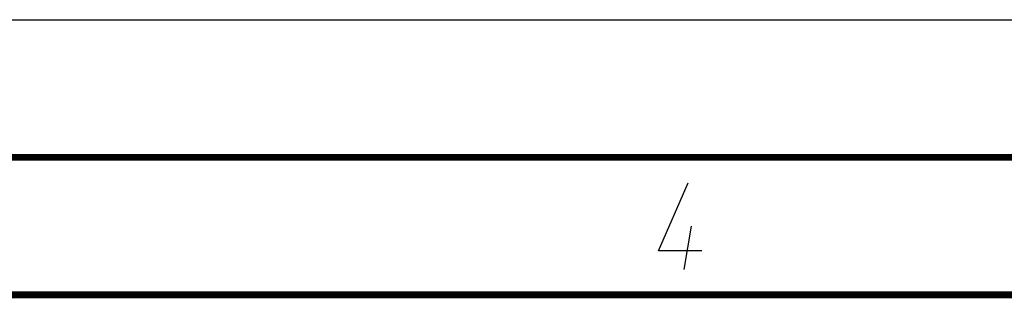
# Model space of a CAD drawing. Header units: millimetres. Extents: x 0 to 420, y -341 to 792.
# Tile 235 of 256: x 168 to 204, y 287 to 297. Entities that reach past the tile are written whole.
import ezdxf

# ---------------------------------------------------------------- set-up
doc = ezdxf.new("R2010")
doc.units = ezdxf.units.MM
doc.header["$LTSCALE"] = 23.1
doc.layers.get('0').update_dxf_attribs({"linetype": 'CONTINUOUS'})

msp = doc.modelspace()

# ---------------------------------------------------------------- linework, layer by layer
at = {"color": 7, "linetype": 'Continuous'}
for p, q in [((0, 297), (420, 297)), ((25, 286.9999), (410, 286.9999))]:
    msp.add_line(p, q, dxfattribs=at)
at = {"color": 2, "linetype": 'Continuous'}
msp.add_line((192.6396, 287.925), (192.8968, 289.5), dxfattribs=at)
at = {"color": 7, "linetype": 'Continuous', "const_width": 0.25}
for points in [[(415, 292), (20, 292)], [(25, 287), (410, 287)]]:
    msp.add_lwpolyline(points, dxfattribs=at)
at = {"color": 2, "linetype": 'Continuous'}
msp.add_lwpolyline([(193.2748, 288.6), (191.6998, 288.6), (192.7789, 291.075)], dxfattribs=at)

doc.saveas('drawing.dxf')
